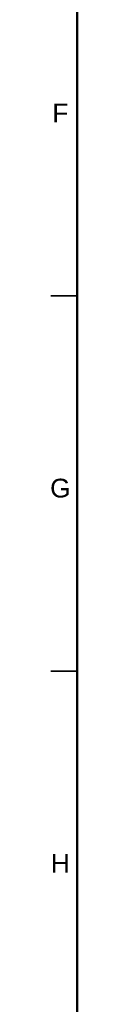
# Model space of a CAD drawing. Header units: millimetres. Extents: x 4 to 1188, y 1 to 840.
# Tile 42 of 256: x 19.5 to 23, y 426.09 to 557.31. Entities that reach past the tile are written whole.
import ezdxf

# ---------------------------------------------------------------- set-up
doc = ezdxf.new("R2010")
doc.units = ezdxf.units.MM
doc.layers.add('256', color=7, linetype='Continuous')
doc.styles.add('Arial Unicode MS', font='Arial Unicode MS')

msp = doc.modelspace()

# ---------------------------------------------------------------- linework, layer by layer
at = {"layer": '256', "color": 18, "linetype": 'Continuous', "lineweight": 50}
msp.add_line((23, 5), (23, 836), dxfattribs=at)
at = {"layer": '256', "color": 18, "linetype": 'Continuous', "lineweight": 35}
for p, q in [((19.5, 520.5), (23, 520.5)), ((19.5, 470.5), (23, 470.5))]:
    msp.add_line(p, q, dxfattribs=at)

# ---------------------------------------------------------------- texts
at = {"layer": '256', "color": 18, "linetype": 'Continuous', "lineweight": 13, "char_height": 2.5, "attachment_point": 7, "line_spacing_factor": 1.047437, "style": 'Arial Unicode MS'}
for s, insert in [('\\fArial Unicode MS|b0|i0;\\W1.0000;F', (19.6908, 543.6224)), ('\\fArial Unicode MS|b0|i0;\\W1.0000;G', (19.3992, 493.6011)), ('\\fArial Unicode MS|b0|i0;\\W1.0000;H', (19.4964, 443.6224))]:
    msp.add_mtext(s, dxfattribs=dict(at, insert=insert))

doc.saveas('drawing.dxf')
